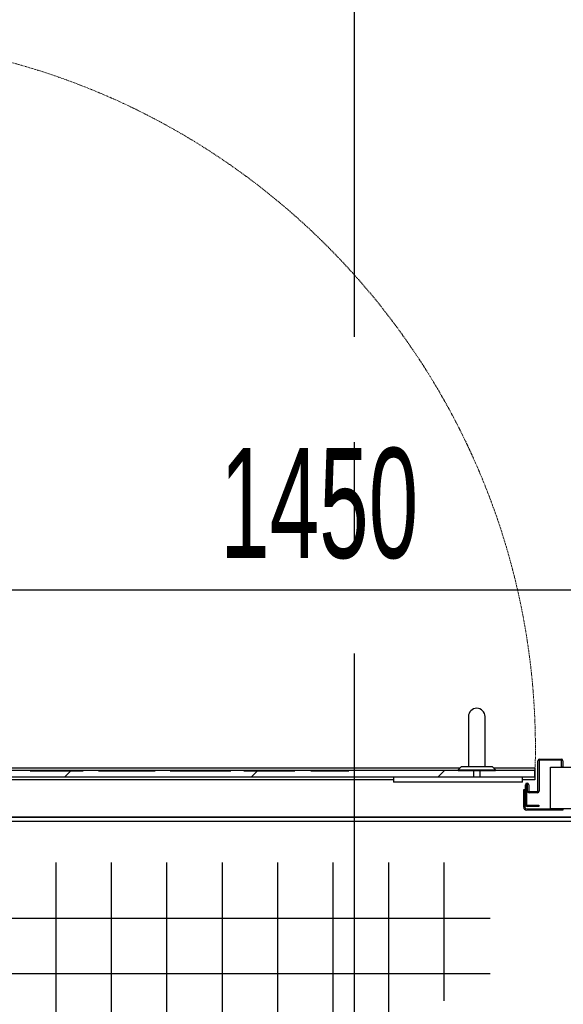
# Model space of a CAD drawing. Header units: millimetres. Extents: x 250 to 59450, y 0 to 41800.
# Tile 72 of 146: x 43870 to 44524, y 16261 to 17446. Entities that reach past the tile are written whole.
import ezdxf

# ---------------------------------------------------------------- set-up
doc = ezdxf.new("R2010")
doc.units = ezdxf.units.MM
doc.header["$LTSCALE"] = 50
for name, pattern in [('CENTER', [10.16, 6.35, -1.27, 1.27, -1.27]), ('CENTERX2', [20.32, 12.7, -2.54, 2.54, -2.54]), ('HIDDEN', [1.905, 1.27, -0.635])]:
    doc.linetypes.add(name, pattern=pattern)
for name, color, linetype in [('KONTUR', 7, 'Continuous'), ('MASS', 29, 'Continuous'), ('SCHNITT', 5, 'CENTER')]:
    doc.layers.add(name, color=color, linetype=linetype)
doc.styles.add('SLDTEXTSTYLE0', font='TXT', dxfattribs={"width": 0.605})
doc.dimstyles.new('SLDDIMSTYLE2', dxfattribs={"dimtxt": 128.415934, "dimasz": 100, "dimexe": 0, "dimexo": 0.0625, "dimgap": 32.103984, "dimtad": 1, "dimdec": 1, "dimrnd": 1e-09, "dimzin": 12, "dimdsep": 46, "dimtxsty": 'SLDTEXTSTYLE0', "dimsah": 1, "dimcen": 0.09, "dimadec": 0, "dimazin": 3, "dimtfac": 1, "dimtdec": 1, "dimtofl": 0, "dimtmove": 0, "dimatfit": 3, "dimfxl": 1, "dimfrac": 2, "dimtolj": 1, "dimtzin": 12, "dimarcsym": 0})

# ---------------------------------------------------------------- blocks, each defined once
blk = doc.blocks.new('Gitterrost')
at = {"layer": 'KONTUR', "color": 8, "true_color": 0x808080}
for p, q in [((15817, -2483), (15817, -29510)), ((19150, -2483), (19150, -24930)), ((22483, -2483), (22483, -21376)), ((25817, -2483), (25817, -18520)), ((29150, -2483), (29150, -16196)), ((32483, -2483), (32483, -14306)), ((35817, -2483), (35817, -12787)), ((39150, -2483), (39150, -10787)), ((2483, -5817), (41924, -5817)), ((2483, -9150), (41924, -9150))]:
    blk.add_line(p, q, dxfattribs=at)
blk = doc.blocks.new('Block1')
at = {"color": 7, "linetype": 'Continuous'}
blk.add_blockref('Gitterrost', (0, 198500), dxfattribs=at)
blk = doc.blocks.new('Glastür 875 DIN rechts')
at = {"color": 7, "linetype": 'HIDDEN', "lineweight": 18}
blk.add_arc((0, 0), 42801, 357.99162, 87.99162, dxfattribs=at)
blk = doc.blocks.new('_D_38')
at = {"layer": 'MASS'}
blk.add_line((43582.4, 16759.9), (45032.4, 16759.9), dxfattribs=at)
for points in [[(43582.4, 16759.9), (43682.4, 16734.9), (43682.4, 16784.9)], [(45032.4, 16759.9), (44932.4, 16784.9), (44932.4, 16734.9)]]:
    blk.add_solid(points, dxfattribs=at)
at = {"layer": 'MASS', "insert": (44111.4, 16930.5), "char_height": 132.29, "attachment_point": 1, "style": 'SLDTEXTSTYLE0'}
blk.add_mtext('1450', dxfattribs=at)

msp = doc.modelspace()

# ---------------------------------------------------------------- hatches: boundary and pattern name
at = {"layer": 'SCHNITT', "linetype": 'Continuous', "lineweight": 18}
h = msp.add_hatch(dxfattribs=at)
h.set_pattern_fill('ANSI31', color=256, scale=50, style=0)
edge = h.paths.add_edge_path(flags=0)
edge.add_line((44492.86, 16517.38), (44482.86, 16517.38))
edge.add_arc((44482.86, 16517.88), 0.5, 180, 270, ccw=False)
edge.add_line((44482.36, 16517.88), (44482.36, 16525.38))
edge.add_arc((44480.36, 16525.38), 2, 0, 180)
edge.add_line((44478.36, 16525.38), (44478.36, 16501.38))
edge.add_arc((44480.36, 16501.38), 2, 180, 270)
edge.add_line((44480.36, 16499.38), (44494.36, 16499.38))
edge.add_line((44494.36, 16499.38), (44494.36, 16500.88))
edge.add_line((44494.36, 16500.88), (44480.36, 16500.88))
edge.add_arc((44480.36, 16501.38), 0.5, 180, 270, ccw=False)
edge.add_line((44479.86, 16501.38), (44479.86, 16525.38))
edge.add_arc((44480.36, 16525.38), 0.5, 0, 180, ccw=False)
edge.add_line((44480.86, 16525.38), (44480.86, 16517.88))
edge.add_arc((44482.86, 16517.88), 2, 180, 270)
edge.add_line((44482.86, 16515.88), (44492.86, 16515.88))
edge.add_arc((44492.86, 16517.88), 2, 270, 360)
edge.add_line((44494.86, 16517.88), (44494.86, 16554.38))
edge.add_arc((44495.36, 16554.38), 0.5, 90, 180, ccw=False)
edge.add_line((44495.36, 16554.88), (44521.36, 16554.88))
edge.add_arc((44521.36, 16554.38), 0.5, 0, 90, ccw=False)
edge.add_line((44521.86, 16554.38), (44521.86, 16546.38))
edge.add_line((44521.86, 16546.38), (44523.36, 16546.38))
edge.add_line((44523.36, 16546.38), (44523.36, 16554.38))
edge.add_arc((44521.36, 16554.38), 2, 0, 90)
edge.add_line((44521.36, 16556.38), (44495.36, 16556.38))
edge.add_arc((44495.36, 16554.38), 2, 90, 180)
edge.add_line((44493.36, 16554.38), (44493.36, 16517.88))
edge.add_arc((44492.86, 16517.88), 0.5, 270, 360, ccw=False)
h = msp.add_hatch(dxfattribs=at)
h.set_pattern_fill('ANSI31', color=256, scale=50, angle=3e-322, style=0)
h.paths.add_polyline_path([(44508.36, 16496.38), (44582.36, 16496.38), (44582.36, 16546.38), (44508.36, 16546.38)], flags=0)
h = msp.add_hatch(dxfattribs=at)
h.set_pattern_fill('ANSI31', color=256, scale=50, style=0)
h.paths.add_polyline_path([(44234.5, 16542.28), (44225.22, 16542.28), (44225.22, 16542.38), (44191.86, 16542.38), (44191.86, 16542.28), (44181.61, 16542.28), (44181.61, 16542.38), (44150.96, 16542.38), (44150.96, 16542.28), (44146.23, 16542.28), (44146.23, 16542.38), (44115.15, 16542.38), (44115.15, 16542.28), (44104.44, 16542.28), (44104.44, 16542.38), (44071.4, 16542.38), (44071.4, 16542.28), (44060.7, 16542.28), (44060.7, 16542.38), (44019.49, 16542.38), (44019.49, 16542.28), (44011.51, 16542.28), (44011.51, 16542.38), (43986.8, 16542.38), (43986.8, 16542.28), (43978.52, 16542.28), (43978.52, 16542.38), (43940.2, 16542.38), (43940.2, 16542.28), (43927.77, 16542.28), (43927.77, 16542.38), (43889, 16542.38), (43889, 16542.28), (43882.96, 16542.28), (43882.96, 16542.38), (43655.86, 16542.38), (43655.86, 16534.38), (44489.86, 16534.38), (44489.86, 16542.38), (44261.89, 16542.38), (44261.89, 16542.28), (44253.75, 16542.28), (44253.75, 16542.38), (44234.5, 16542.38)], flags=0)
h = msp.add_hatch(dxfattribs=at)
h.set_pattern_fill('ANSI31', color=256, scale=50, style=0)
edge = h.paths.add_edge_path(flags=0)
edge.add_line((44477.86, 16519.88), (44476.36, 16519.88))
edge.add_line((44476.36, 16519.88), (44476.36, 16498.43))
edge.add_arc((44479.91, 16498.43), 3.55, 180, 270)
edge.add_line((44479.91, 16494.88), (44523.36, 16494.88))
edge.add_line((44523.36, 16494.88), (44523.36, 16496.38))
edge.add_line((44523.36, 16496.38), (44479.91, 16496.38))
edge.add_arc((44479.91, 16498.43), 2.05, 180, 270, ccw=False)
edge.add_line((44477.86, 16498.43), (44477.86, 16519.88))

# ---------------------------------------------------------------- linework, layer by layer
at = {"color": 7, "linetype": 'CENTERX2'}
msp.add_line((44272.36, 24811.38), (44272.36, 6286.38), dxfattribs=at)
at = {"color": 216, "linetype": 'Continuous', "lineweight": 25, "true_color": 0x80007d}
for p, q in [((44409.86, 16607.38), (44409.86, 16577.38)), ((44429.86, 16577.38), (44429.86, 16607.38)), ((44409.86, 16577.38), (44409.86, 16547.38)), ((44429.86, 16547.38), (44429.86, 16577.38)), ((44401.36, 16547.38), (44397.36, 16543.38)), ((44401.36, 16547.38), (44438.36, 16547.38)), ((44442.36, 16543.38), (44438.36, 16547.38)), ((44493.36, 16517.88), (44493.36, 16554.38)), ((44494.86, 16554.38), (44494.86, 16517.88)), ((44495.36, 16556.38), (44521.36, 16556.38)), ((44521.36, 16554.88), (44495.36, 16554.88)), ((44521.86, 16546.38), (44521.86, 16554.38)), ((44523.36, 16546.38), (44521.86, 16546.38)), ((44523.36, 16554.38), (44523.36, 16546.38)), ((43882.96, 16542.38), (43655.86, 16542.38)), ((44489.86, 16534.38), (43655.86, 16534.38)), ((44399.36, 16545.38), (43713.36, 16545.38)), ((44397.36, 16542.38), (43713.36, 16542.38)), ((44319.86, 16534.38), (43713.36, 16534.38)), ((43882.96, 16542.28), (43882.96, 16542.38)), ((43882.96, 16542.28), (43889, 16542.28)), ((43883.55, 16542.28), (43883.55, 16542.38)), ((43883.55, 16542.38), (43885.54, 16542.38)), ((43883.55, 16542.28), (43885.54, 16542.28)), ((43885.54, 16542.38), (43932.16, 16542.38)), ((43885.54, 16542.28), (43885.54, 16542.38)), ((43885.54, 16542.28), (43932.16, 16542.28)), ((43927.77, 16542.38), (43888.41, 16542.38)), ((43888.41, 16542.28), (43888.41, 16542.38)), ((43927.77, 16542.28), (43888.41, 16542.28)), ((43889, 16542.38), (43889, 16542.28)), ((43927.77, 16542.38), (43889, 16542.38)), ((43924.87, 16542.38), (43922.44, 16542.38)), ((43922.44, 16542.28), (43922.44, 16542.38)), ((43922.44, 16542.28), (43922.44, 16542.38)), ((43922.44, 16542.38), (43946.74, 16542.38)), ((43924.87, 16542.28), (43922.44, 16542.28)), ((43922.44, 16542.28), (43946.74, 16542.28)), ((43924.87, 16542.28), (43924.87, 16542.38)), ((43927.77, 16542.28), (43927.77, 16542.38)), ((43927.77, 16542.28), (43940.2, 16542.28)), ((43930.79, 16542.28), (43930.79, 16542.38)), ((43932.16, 16542.28), (43932.16, 16542.38)), ((43937.02, 16542.28), (43937.02, 16542.38)), ((43938.13, 16542.28), (43938.13, 16542.38)), ((43940.2, 16542.38), (43940.2, 16542.28)), ((43978.52, 16542.38), (43940.2, 16542.38)), ((43944.36, 16542.28), (43944.36, 16542.38)), ((43946.74, 16542.38), (43944.36, 16542.38)), ((43946.74, 16542.28), (43944.36, 16542.28)), ((43946.74, 16542.28), (43946.74, 16542.38)), ((43946.74, 16542.28), (43946.74, 16542.38)), ((43965.08, 16542.28), (43965.08, 16542.38)), ((43976.74, 16542.28), (43976.74, 16542.38)), ((43978.52, 16542.28), (43978.52, 16542.38)), ((43986.8, 16542.28), (43978.52, 16542.28)), ((43983.79, 16542.28), (43983.79, 16542.38)), ((44011.51, 16542.38), (43986.8, 16542.38)), ((43986.8, 16542.38), (43986.8, 16542.28)), ((43999.26, 16542.28), (43999.26, 16542.38)), ((43999.36, 16542.28), (43999.36, 16542.38)), ((44011.51, 16542.28), (44011.51, 16542.38)), ((44019.49, 16542.28), (44011.51, 16542.28)), ((44014.16, 16542.28), (44014.16, 16542.38)), ((44014.42, 16542.28), (44014.42, 16542.38)), ((44019.49, 16542.38), (44019.49, 16542.28)), ((44060.7, 16542.38), (44019.49, 16542.38)), ((44021.47, 16542.28), (44021.47, 16542.38)), ((44021.86, 16542.28), (44021.86, 16542.38)), ((44033.13, 16542.28), (44033.13, 16542.38)), ((44053.87, 16542.38), (44051.47, 16542.38)), ((44051.47, 16542.28), (44051.47, 16542.38)), ((44051.47, 16542.28), (44051.47, 16542.38)), ((44051.47, 16542.38), (44080.63, 16542.38)), ((44053.87, 16542.28), (44051.47, 16542.28)), ((44051.47, 16542.28), (44080.63, 16542.28)), ((44053.87, 16542.28), (44053.87, 16542.38)), ((44058.48, 16542.28), (44058.48, 16542.38)), ((44060.54, 16542.28), (44060.54, 16542.38)), ((44060.7, 16542.28), (44060.7, 16542.38)), ((44060.7, 16542.28), (44071.4, 16542.28)), ((44070.91, 16542.28), (44070.91, 16542.38)), ((44104.94, 16542.38), (44070.91, 16542.38)), ((44070.91, 16542.28), (44070.91, 16542.38)), ((44070.91, 16542.38), (44104.94, 16542.38)), ((44104.94, 16542.28), (44070.91, 16542.28)), ((44070.91, 16542.28), (44104.94, 16542.28)), ((44104.44, 16542.38), (44071.4, 16542.38)), ((44071.4, 16542.38), (44071.4, 16542.28)), ((44072.16, 16542.28), (44072.16, 16542.38)), ((44078.23, 16542.28), (44078.23, 16542.38)), ((44080.63, 16542.38), (44078.23, 16542.38)), ((44080.63, 16542.28), (44078.23, 16542.28)), ((44080.63, 16542.28), (44080.63, 16542.38)), ((44080.63, 16542.28), (44080.63, 16542.38)), ((44097.66, 16542.38), (44095.22, 16542.38)), ((44095.22, 16542.28), (44095.22, 16542.38)), ((44095.22, 16542.28), (44095.22, 16542.38)), ((44095.22, 16542.38), (44124.38, 16542.38)), ((44097.66, 16542.28), (44095.22, 16542.28)), ((44095.22, 16542.28), (44124.38, 16542.28)), ((44097.66, 16542.28), (44097.66, 16542.38)), ((44102.19, 16542.28), (44102.19, 16542.38)), ((44104.29, 16542.28), (44104.29, 16542.38)), ((44104.44, 16542.28), (44104.44, 16542.38)), ((44104.44, 16542.28), (44115.15, 16542.28)), ((44104.94, 16542.28), (44104.94, 16542.38)), ((44104.94, 16542.28), (44104.94, 16542.38)), ((44146.23, 16542.38), (44115.15, 16542.38)), ((44115.15, 16542.38), (44115.15, 16542.28)), ((44115.86, 16542.28), (44115.86, 16542.38)), ((44121.98, 16542.28), (44121.98, 16542.38)), ((44124.38, 16542.38), (44121.98, 16542.38)), ((44124.38, 16542.28), (44121.98, 16542.28)), ((44124.38, 16542.28), (44124.38, 16542.38)), ((44124.38, 16542.28), (44124.38, 16542.38)), ((44141.74, 16542.38), (44139.8, 16542.38)), ((44139.8, 16542.28), (44139.8, 16542.38)), ((44139.8, 16542.38), (44146.1, 16542.38)), ((44141.74, 16542.28), (44139.8, 16542.28)), ((44139.8, 16542.28), (44146.1, 16542.28)), ((44141.74, 16542.28), (44141.74, 16542.38)), ((44146.23, 16542.38), (44145.63, 16542.38)), ((44145.63, 16542.28), (44145.63, 16542.38)), ((44145.63, 16542.38), (44147.58, 16542.38)), ((44146.23, 16542.28), (44145.63, 16542.28)), ((44145.63, 16542.28), (44147.58, 16542.28)), ((44146.1, 16542.28), (44146.1, 16542.38)), ((44146.1, 16542.38), (44201.05, 16542.38)), ((44146.1, 16542.28), (44201.05, 16542.28)), ((44146.23, 16542.28), (44146.23, 16542.38)), ((44146.23, 16542.28), (44150.96, 16542.28)), ((44147.58, 16542.28), (44147.58, 16542.38)), ((44148.63, 16542.28), (44148.63, 16542.38)), ((44150.96, 16542.38), (44150.96, 16542.28)), ((44181.61, 16542.38), (44150.96, 16542.38)), ((44154.38, 16542.38), (44152.44, 16542.38)), ((44152.44, 16542.28), (44152.44, 16542.38)), ((44152.44, 16542.28), (44152.44, 16542.38)), ((44152.44, 16542.38), (44154.38, 16542.38)), ((44154.38, 16542.28), (44152.44, 16542.28)), ((44152.44, 16542.28), (44154.38, 16542.28)), ((44154.38, 16542.28), (44154.38, 16542.38)), ((44154.38, 16542.28), (44154.38, 16542.38)), ((44155.8, 16542.28), (44155.8, 16542.38)), ((44157.3, 16542.28), (44157.3, 16542.38)), ((44175.54, 16542.38), (44163.09, 16542.38)), ((44175.54, 16542.28), (44163.09, 16542.28)), ((44181.61, 16542.38), (44165.08, 16542.38)), ((44165.08, 16542.38), (44181.61, 16542.38)), ((44181.61, 16542.28), (44165.08, 16542.28)), ((44165.08, 16542.28), (44181.61, 16542.28)), ((44175.54, 16542.28), (44175.54, 16542.38)), ((44181.61, 16542.28), (44181.61, 16542.38)), ((44181.61, 16542.28), (44181.61, 16542.38)), ((44181.61, 16542.28), (44181.61, 16542.38)), ((44181.61, 16542.28), (44191.86, 16542.28)), ((44225.22, 16542.38), (44191.86, 16542.38)), ((44191.86, 16542.38), (44191.86, 16542.28)), ((44194.08, 16542.28), (44194.08, 16542.38)), ((44198.65, 16542.28), (44198.65, 16542.38)), ((44201.05, 16542.38), (44198.65, 16542.38)), ((44201.05, 16542.28), (44198.65, 16542.28)), ((44201.05, 16542.28), (44201.05, 16542.38)), ((44201.05, 16542.28), (44201.05, 16542.38)), ((44220.36, 16542.28), (44220.36, 16542.38)), ((44225.22, 16542.28), (44225.22, 16542.38)), ((44225.22, 16542.28), (44225.22, 16542.38)), ((44225.22, 16542.38), (44227.16, 16542.38)), ((44225.22, 16542.28), (44234.5, 16542.28)), ((44225.22, 16542.28), (44227.16, 16542.28)), ((44227.16, 16542.28), (44227.16, 16542.38)), ((44230.08, 16542.28), (44230.08, 16542.38)), ((44234.5, 16542.38), (44234.5, 16542.28)), ((44253.75, 16542.38), (44234.5, 16542.38)), ((44235.42, 16542.28), (44235.42, 16542.38)), ((44241.82, 16542.28), (44241.82, 16542.38)), ((44243.34, 16542.28), (44243.34, 16542.38)), ((44247.4, 16542.28), (44247.4, 16542.38)), ((44253.75, 16542.28), (44253.75, 16542.38)), ((44253.75, 16542.28), (44261.89, 16542.28)), ((44254.32, 16542.28), (44254.32, 16542.38)), ((44256.33, 16542.28), (44256.33, 16542.38)), ((44260.06, 16542.28), (44260.06, 16542.38)), ((44489.86, 16542.38), (44261.89, 16542.38)), ((44261.89, 16542.38), (44261.89, 16542.28)), ((44265.08, 16542.38), (44263.13, 16542.38)), ((44263.13, 16542.28), (44263.13, 16542.38)), ((44263.13, 16542.28), (44263.13, 16542.38)), ((44263.13, 16542.38), (44265.08, 16542.38)), ((44265.08, 16542.28), (44263.13, 16542.28)), ((44263.13, 16542.28), (44265.08, 16542.28)), ((44265.08, 16542.28), (44265.08, 16542.38)), ((44265.08, 16542.28), (44265.08, 16542.38)), ((44266.05, 16542.28), (44266.05, 16542.38)), ((44319.86, 16534.38), (44319.86, 16528.38)), ((44474.86, 16534.38), (44319.86, 16534.38)), ((44397.36, 16543.38), (44397.36, 16542.38)), ((44397.36, 16543.38), (44442.36, 16543.38)), ((44397.36, 16542.38), (44442.36, 16542.38)), ((44415.86, 16542.38), (44415.86, 16534.38)), ((44423.86, 16534.38), (44423.86, 16542.38)), ((44489.86, 16545.38), (44440.36, 16545.38)), ((44442.36, 16542.38), (44442.36, 16543.38)), ((44489.86, 16542.38), (44442.36, 16542.38)), ((44489.86, 16534.38), (44474.86, 16534.38)), ((44474.86, 16528.38), (44474.86, 16534.38)), ((44489.86, 16545.38), (44489.86, 16542.38)), ((44489.86, 16542.38), (44489.86, 16534.38)), ((44489.86, 16534.38), (44489.86, 16542.38)), ((44489.86, 16542.38), (44489.86, 16534.38)), ((44489.86, 16534.38), (44489.86, 16531.38)), ((44319.86, 16531.38), (43713.36, 16531.38)), ((44474.86, 16528.38), (44319.86, 16528.38)), ((44489.86, 16531.38), (44474.86, 16531.38)), ((44478.36, 16501.38), (44478.36, 16525.38)), ((44479.86, 16525.38), (44479.86, 16501.38)), ((44480.86, 16517.88), (44480.86, 16525.38)), ((44482.36, 16525.38), (44482.36, 16517.88)), ((44476.36, 16498.43), (44476.36, 16519.88)), ((44476.36, 16519.88), (44477.86, 16519.88)), ((44477.86, 16519.88), (44477.86, 16498.43)), ((44482.86, 16517.38), (44492.86, 16517.38)), ((44492.86, 16515.88), (44482.86, 16515.88)), ((44480.36, 16500.88), (44494.36, 16500.88)), ((44494.36, 16499.38), (44480.36, 16499.38)), ((44494.36, 16500.88), (44494.36, 16499.38)), ((44479.91, 16496.38), (44523.36, 16496.38)), ((44523.36, 16494.88), (44479.91, 16494.88)), ((44523.36, 16496.38), (44523.36, 16494.88))]:
    msp.add_line(p, q, dxfattribs=at)
at = {"color": 7, "linetype": 'Continuous', "lineweight": 25}
for p, q in [((44508.36, 16496.38), (44508.36, 16546.38)), ((44508.36, 16546.38), (44582.36, 16546.38)), ((44582.36, 16496.38), (44508.36, 16496.38))]:
    msp.add_line(p, q, dxfattribs=at)
at = {"color": 250, "linetype": 'Continuous', "lineweight": 25, "true_color": 0x404040}
for p, q in [((43592.36, 16486.38), (50572.36, 16486.38)), ((50572.36, 16486.38), (43592.36, 16486.38))]:
    msp.add_line(p, q, dxfattribs=at)
at = {"color": 136, "linetype": 'Continuous', "lineweight": 25, "true_color": 0x008080}
msp.add_line((50567.36, 16481.38), (43597.36, 16481.38), dxfattribs=at)
at = {"color": 216, "linetype": 'Continuous', "lineweight": 25, "true_color": 0x80007d}
for centre, radius, start, end in [((44419.86, 16607.38), 10, 90, 180), ((44419.86, 16607.38), 10, 0, 90), ((44495.36, 16554.38), 2, 90, 180), ((44495.36, 16554.38), 0.5, 90, 180), ((44521.36, 16554.38), 2, 0, 90), ((44521.36, 16554.38), 0.5, 0, 90), ((44480.36, 16525.38), 2, 0, 180), ((44480.36, 16525.38), 0.5, 0, 180), ((44482.86, 16517.88), 2, 180, 270), ((44482.86, 16517.88), 0.5, 180, 270), ((44492.86, 16517.88), 0.5, 270, 0), ((44492.86, 16517.88), 2, 270, 0), ((44479.91, 16498.43), 3.56, 180, 270), ((44479.91, 16498.43), 2.06, 180, 270), ((44480.36, 16501.38), 2, 180, 270), ((44480.36, 16501.38), 0.5, 180, 270)]:
    msp.add_arc(centre, radius, start, end, dxfattribs=at)
for points, knots in [([(43882.96, 16542.38), (43883.16, 16542.38), (43883.53, 16542.38), (43883.55, 16542.38), (43883.55, 16542.38)], [0, 0, 0, 0, 0.55961066, 1, 1, 1, 1]), ([(43882.96, 16542.28), (43883.16, 16542.28), (43883.53, 16542.28), (43883.55, 16542.28), (43883.55, 16542.28)], [0, 0, 0, 0, 0.5596107, 1, 1, 1, 1]), ([(43888.41, 16542.38), (43888.42, 16542.38), (43888.43, 16542.38), (43888.83, 16542.38), (43889, 16542.38)], [0, 0, 0, 0, 0.5602148, 1, 1, 1, 1]), ([(43888.41, 16542.28), (43888.42, 16542.28), (43888.43, 16542.28), (43888.83, 16542.28), (43889, 16542.28)], [0, 0, 0, 0, 0.56021477, 1, 1, 1, 1]), ([(43930.79, 16542.38), (43930.35, 16542.38), (43929.47, 16542.38), (43927.4, 16542.38), (43925.83, 16542.38), (43924.87, 16542.38)], [0, 0, 0, 0, 0.2798083, 0.5604697, 1, 1, 1, 1]), ([(43930.79, 16542.28), (43930.35, 16542.28), (43929.47, 16542.28), (43927.4, 16542.28), (43925.83, 16542.28), (43924.87, 16542.28)], [0, 0, 0, 0, 0.2798083, 0.5604697, 1, 1, 1, 1]), ([(43932.16, 16542.38), (43932.12, 16542.38), (43932.05, 16542.38), (43931.67, 16542.38), (43931.09, 16542.38), (43930.79, 16542.38)], [0, 0, 0, 0, 0.5605708, 0.7808087, 1, 1, 1, 1]), ([(43932.16, 16542.28), (43932.12, 16542.28), (43932.05, 16542.28), (43931.67, 16542.28), (43931.09, 16542.28), (43930.79, 16542.28)], [0, 0, 0, 0, 0.5605708, 0.7808087, 1, 1, 1, 1]), ([(43937.02, 16542.38), (43937.59, 16542.38), (43938.61, 16542.38), (43939.71, 16542.38), (43940.2, 16542.38)], [0, 0, 0, 0, 0.5599347, 1, 1, 1, 1]), ([(43938.13, 16542.38), (43937.86, 16542.38), (43937.32, 16542.38), (43937.08, 16542.38), (43937.04, 16542.38), (43937.02, 16542.38)], [0, 0, 0, 0, 0.2790254, 0.5593209, 1, 1, 1, 1]), ([(43937.02, 16542.28), (43937.59, 16542.28), (43938.61, 16542.28), (43939.71, 16542.28), (43940.2, 16542.28)], [0, 0, 0, 0, 0.5599347, 1, 1, 1, 1]), ([(43938.13, 16542.28), (43937.86, 16542.28), (43937.32, 16542.28), (43937.08, 16542.28), (43937.04, 16542.28), (43937.02, 16542.28)], [0, 0, 0, 0, 0.2790254, 0.5593209, 1, 1, 1, 1]), ([(43944.36, 16542.38), (43943.69, 16542.38), (43942.36, 16542.38), (43940.56, 16542.38), (43939.09, 16542.38), (43938.45, 16542.38), (43938.13, 16542.38)], [0, 0, 0, 0, 0.2802318, 0.560058, 0.7799859, 1, 1, 1, 1]), ([(43944.36, 16542.28), (43943.69, 16542.28), (43942.36, 16542.28), (43940.56, 16542.28), (43939.09, 16542.28), (43938.45, 16542.28), (43938.13, 16542.28)], [0, 0, 0, 0, 0.2802318, 0.560058, 0.7799859, 1, 1, 1, 1]), ([(43978.52, 16542.38), (43976.99, 16542.38), (43973.93, 16542.38), (43970.22, 16542.38), (43967.62, 16542.38), (43966.08, 16542.38), (43965.21, 16542.38), (43965.12, 16542.38), (43965.08, 16542.38)], [0, 0, 0, 0, 0.1866544, 0.3732544, 0.5598684, 0.7065548, 0.8532884, 1, 1, 1, 1]), ([(43965.08, 16542.38), (43965.15, 16542.38), (43965.29, 16542.38), (43966.7, 16542.38), (43969.08, 16542.38), (43972.52, 16542.38), (43976.77, 16542.38), (43981.68, 16542.38), (43987.18, 16542.38), (43993.13, 16542.38), (43997.21, 16542.38), (43999.26, 16542.38)], [0, 0, 0, 0, 0.1120364, 0.2240685, 0.3360487, 0.448033, 0.5600448, 0.6700401, 0.7800107, 0.8899957, 1, 1, 1, 1]), ([(43978.52, 16542.28), (43976.99, 16542.28), (43973.93, 16542.28), (43970.22, 16542.28), (43967.62, 16542.28), (43966.08, 16542.28), (43965.21, 16542.28), (43965.12, 16542.28), (43965.08, 16542.28)], [0, 0, 0, 0, 0.1866544, 0.3732544, 0.5598684, 0.7065548, 0.8532884, 1, 1, 1, 1]), ([(43965.08, 16542.28), (43965.15, 16542.28), (43965.29, 16542.28), (43966.7, 16542.28), (43969.08, 16542.28), (43972.52, 16542.28), (43976.77, 16542.28), (43981.68, 16542.28), (43987.18, 16542.28), (43993.13, 16542.28), (43997.21, 16542.28), (43999.26, 16542.28)], [0, 0, 0, 0, 0.1120364, 0.2240685, 0.3360487, 0.448033, 0.5600448, 0.6700401, 0.7800107, 0.8899957, 1, 1, 1, 1]), ([(43976.74, 16542.38), (43976.77, 16542.38), (43976.82, 16542.38), (43977.38, 16542.38), (43978.32, 16542.38), (43979.69, 16542.38), (43981.37, 16542.38), (43982.98, 16542.38), (43983.79, 16542.38)], [0, 0, 0, 0, 0.186692, 0.3734003, 0.560047, 0.7067041, 0.8534264, 1, 1, 1, 1]), ([(43999.36, 16542.38), (43998.13, 16542.38), (43995.67, 16542.38), (43992.08, 16542.38), (43988.72, 16542.38), (43985.75, 16542.38), (43983.16, 16542.38), (43980.68, 16542.38), (43978.78, 16542.38), (43977.5, 16542.38), (43976.85, 16542.38), (43976.78, 16542.38), (43976.74, 16542.38)], [0, 0, 0, 0, 0.0833323, 0.166663, 0.2499518, 0.3332655, 0.4166177, 0.4999494, 0.624876, 0.7498786, 0.874926, 1, 1, 1, 1]), ([(43976.74, 16542.28), (43976.77, 16542.28), (43976.82, 16542.28), (43977.38, 16542.28), (43978.32, 16542.28), (43979.69, 16542.28), (43981.37, 16542.28), (43982.98, 16542.28), (43983.79, 16542.28)], [0, 0, 0, 0, 0.186692, 0.3734003, 0.560047, 0.7067041, 0.8534264, 1, 1, 1, 1]), ([(43999.36, 16542.28), (43998.13, 16542.28), (43995.67, 16542.28), (43992.08, 16542.28), (43988.72, 16542.28), (43985.75, 16542.28), (43983.16, 16542.28), (43980.68, 16542.28), (43978.78, 16542.28), (43977.5, 16542.28), (43976.85, 16542.28), (43976.78, 16542.28), (43976.74, 16542.28)], [0, 0, 0, 0, 0.0833323, 0.166663, 0.2499518, 0.3332655, 0.4166177, 0.4999494, 0.624876, 0.7498786, 0.874926, 1, 1, 1, 1]), ([(43983.79, 16542.38), (43984.3, 16542.38), (43985.22, 16542.38), (43986.31, 16542.38), (43986.8, 16542.38)], [0, 0, 0, 0, 0.5599003, 1, 1, 1, 1]), ([(43983.79, 16542.28), (43984.3, 16542.28), (43985.22, 16542.28), (43986.31, 16542.28), (43986.8, 16542.28)], [0, 0, 0, 0, 0.5599003, 1, 1, 1, 1]), ([(43999.26, 16542.38), (44000.99, 16542.38), (44004.44, 16542.38), (44009.53, 16542.38), (44014.37, 16542.38), (44018.81, 16542.38), (44022.78, 16542.38), (44026.42, 16542.38), (44029.48, 16542.38), (44031.68, 16542.38), (44032.94, 16542.38), (44033.07, 16542.38), (44033.13, 16542.38)], [0, 0, 0, 0, 0.0933313, 0.186695, 0.280037, 0.3733606, 0.4666859, 0.5600373, 0.6699922, 0.7799785, 0.8899803, 1, 1, 1, 1]), ([(43999.26, 16542.28), (44000.99, 16542.28), (44004.44, 16542.28), (44009.53, 16542.28), (44014.37, 16542.28), (44018.81, 16542.28), (44022.78, 16542.28), (44026.42, 16542.28), (44029.48, 16542.28), (44031.68, 16542.28), (44032.94, 16542.28), (44033.07, 16542.28), (44033.13, 16542.28)], [0, 0, 0, 0, 0.0933313, 0.186695, 0.280037, 0.3733606, 0.4666859, 0.5600373, 0.6699922, 0.7799785, 0.8899803, 1, 1, 1, 1]), ([(44014.16, 16542.38), (44013.47, 16542.38), (44012.08, 16542.38), (44009.55, 16542.38), (44006.55, 16542.38), (44003.11, 16542.38), (44000.61, 16542.38), (43999.36, 16542.38)], [0, 0, 0, 0, 0.1866996, 0.3734345, 0.5601226, 0.780039, 1, 1, 1, 1]), ([(44014.16, 16542.28), (44013.47, 16542.28), (44012.08, 16542.28), (44009.55, 16542.28), (44006.55, 16542.28), (44003.11, 16542.28), (44000.61, 16542.28), (43999.36, 16542.28)], [0, 0, 0, 0, 0.1866996, 0.3734345, 0.5601226, 0.780039, 1, 1, 1, 1]), ([(44011.51, 16542.38), (44012.09, 16542.38), (44013.13, 16542.38), (44014.02, 16542.38), (44014.42, 16542.38)], [0, 0, 0, 0, 0.5598924, 1, 1, 1, 1]), ([(44011.51, 16542.28), (44012.09, 16542.28), (44013.13, 16542.28), (44014.02, 16542.28), (44014.42, 16542.28)], [0, 0, 0, 0, 0.5598924, 1, 1, 1, 1]), ([(44021.47, 16542.38), (44021.43, 16542.38), (44021.37, 16542.38), (44020.76, 16542.38), (44019.76, 16542.38), (44018.29, 16542.38), (44016.56, 16542.38), (44014.96, 16542.38), (44014.16, 16542.38)], [0, 0, 0, 0, 0.1866959, 0.3733657, 0.5600237, 0.7066847, 0.8533901, 1, 1, 1, 1]), ([(44021.47, 16542.28), (44021.43, 16542.28), (44021.37, 16542.28), (44020.76, 16542.28), (44019.76, 16542.28), (44018.29, 16542.28), (44016.56, 16542.28), (44014.96, 16542.28), (44014.16, 16542.28)], [0, 0, 0, 0, 0.1866959, 0.3733657, 0.5600237, 0.7066847, 0.8533901, 1, 1, 1, 1]), ([(44014.42, 16542.38), (44015.39, 16542.38), (44017.35, 16542.38), (44019.24, 16542.38), (44020.57, 16542.38), (44021.34, 16542.38), (44021.43, 16542.38), (44021.47, 16542.38)], [0, 0, 0, 0, 0.1865372, 0.373179, 0.5598885, 0.7799399, 1, 1, 1, 1]), ([(44014.42, 16542.28), (44015.39, 16542.28), (44017.35, 16542.28), (44019.24, 16542.28), (44020.57, 16542.28), (44021.34, 16542.28), (44021.43, 16542.28), (44021.47, 16542.28)], [0, 0, 0, 0, 0.1865372, 0.373179, 0.5598885, 0.7799399, 1, 1, 1, 1]), ([(44021.86, 16542.38), (44021.43, 16542.38), (44020.65, 16542.38), (44019.84, 16542.38), (44019.49, 16542.38)], [0, 0, 0, 0, 0.5601745, 1, 1, 1, 1]), ([(44021.86, 16542.28), (44021.43, 16542.28), (44020.65, 16542.28), (44019.84, 16542.28), (44019.49, 16542.28)], [0, 0, 0, 0, 0.5601745, 1, 1, 1, 1]), ([(44033.13, 16542.38), (44033.07, 16542.38), (44032.94, 16542.38), (44031.81, 16542.38), (44029.97, 16542.38), (44027.63, 16542.38), (44025, 16542.38), (44022.91, 16542.38), (44021.86, 16542.38)], [0, 0, 0, 0, 0.1866696, 0.3733225, 0.5599444, 0.7065994, 0.853311, 1, 1, 1, 1]), ([(44033.13, 16542.28), (44033.07, 16542.28), (44032.94, 16542.28), (44031.81, 16542.28), (44029.97, 16542.28), (44027.63, 16542.28), (44025, 16542.28), (44022.91, 16542.28), (44021.86, 16542.28)], [0, 0, 0, 0, 0.1866696, 0.3733225, 0.5599444, 0.7065994, 0.853311, 1, 1, 1, 1]), ([(44058.48, 16542.38), (44057.66, 16542.38), (44056.2, 16542.38), (44054.58, 16542.38), (44053.87, 16542.38)], [0, 0, 0, 0, 0.559939, 1, 1, 1, 1]), ([(44058.48, 16542.28), (44057.66, 16542.28), (44056.2, 16542.28), (44054.58, 16542.28), (44053.87, 16542.28)], [0, 0, 0, 0, 0.559939, 1, 1, 1, 1]), ([(44060.54, 16542.38), (44060.25, 16542.38), (44059.74, 16542.38), (44058.87, 16542.38), (44058.48, 16542.38)], [0, 0, 0, 0, 0.5588815, 1, 1, 1, 1]), ([(44060.54, 16542.28), (44060.25, 16542.28), (44059.74, 16542.28), (44058.87, 16542.28), (44058.48, 16542.28)], [0, 0, 0, 0, 0.5588815, 1, 1, 1, 1]), ([(44061.19, 16542.38), (44061.17, 16542.38), (44061.14, 16542.38), (44060.94, 16542.38), (44060.67, 16542.38), (44060.54, 16542.38)], [0, 0, 0, 0, 0.5601291, 0.780211, 1, 1, 1, 1]), ([(44061.19, 16542.28), (44061.17, 16542.28), (44061.14, 16542.28), (44060.94, 16542.28), (44060.67, 16542.28), (44060.54, 16542.28)], [0, 0, 0, 0, 0.5601291, 0.780211, 1, 1, 1, 1]), ([(44060.7, 16542.38), (44060.81, 16542.38), (44061.04, 16542.38), (44061.17, 16542.38), (44061.18, 16542.38), (44061.19, 16542.38)], [0, 0, 0, 0, 0.2798105, 0.5599566, 1, 1, 1, 1]), ([(44060.7, 16542.28), (44060.81, 16542.28), (44061.04, 16542.28), (44061.17, 16542.28), (44061.18, 16542.28), (44061.19, 16542.28)], [0, 0, 0, 0, 0.2798105, 0.5599566, 1, 1, 1, 1]), ([(44070.91, 16542.38), (44070.92, 16542.38), (44070.94, 16542.38), (44071.12, 16542.38), (44071.3, 16542.38), (44071.4, 16542.38)], [0, 0, 0, 0, 0.5600613, 0.7800975, 1, 1, 1, 1]), ([(44072.16, 16542.38), (44071.84, 16542.38), (44071.22, 16542.38), (44070.99, 16542.38), (44070.94, 16542.38), (44070.91, 16542.38)], [0, 0, 0, 0, 0.2788873, 0.5592823, 1, 1, 1, 1]), ([(44070.91, 16542.28), (44070.92, 16542.28), (44070.94, 16542.28), (44071.12, 16542.28), (44071.3, 16542.28), (44071.4, 16542.28)], [0, 0, 0, 0, 0.56006129, 0.78009746, 1, 1, 1, 1]), ([(44072.16, 16542.28), (44071.84, 16542.28), (44071.22, 16542.28), (44070.99, 16542.28), (44070.94, 16542.28), (44070.91, 16542.28)], [0, 0, 0, 0, 0.2788873, 0.5592823, 1, 1, 1, 1]), ([(44078.23, 16542.38), (44077.59, 16542.38), (44076.31, 16542.38), (44074.59, 16542.38), (44073.15, 16542.38), (44072.49, 16542.38), (44072.16, 16542.38)], [0, 0, 0, 0, 0.2800387, 0.5600021, 0.7798973, 1, 1, 1, 1]), ([(44078.23, 16542.28), (44077.59, 16542.28), (44076.31, 16542.28), (44074.59, 16542.28), (44073.15, 16542.28), (44072.49, 16542.28), (44072.16, 16542.28)], [0, 0, 0, 0, 0.2800387, 0.5600021, 0.7798973, 1, 1, 1, 1]), ([(44102.19, 16542.38), (44101.39, 16542.38), (44099.96, 16542.38), (44098.36, 16542.38), (44097.66, 16542.38)], [0, 0, 0, 0, 0.5599152, 1, 1, 1, 1]), ([(44102.19, 16542.28), (44101.39, 16542.28), (44099.96, 16542.28), (44098.36, 16542.28), (44097.66, 16542.28)], [0, 0, 0, 0, 0.5599152, 1, 1, 1, 1]), ([(44104.29, 16542.38), (44103.99, 16542.38), (44103.47, 16542.38), (44102.58, 16542.38), (44102.19, 16542.38)], [0, 0, 0, 0, 0.558682, 1, 1, 1, 1]), ([(44104.29, 16542.28), (44103.99, 16542.28), (44103.47, 16542.28), (44102.58, 16542.28), (44102.19, 16542.28)], [0, 0, 0, 0, 0.558682, 1, 1, 1, 1]), ([(44104.94, 16542.38), (44104.92, 16542.38), (44104.89, 16542.38), (44104.69, 16542.38), (44104.42, 16542.38), (44104.29, 16542.38)], [0, 0, 0, 0, 0.5601291, 0.780211, 1, 1, 1, 1]), ([(44104.94, 16542.28), (44104.92, 16542.28), (44104.89, 16542.28), (44104.69, 16542.28), (44104.42, 16542.28), (44104.29, 16542.28)], [0, 0, 0, 0, 0.5601291, 0.780211, 1, 1, 1, 1]), ([(44104.44, 16542.38), (44104.55, 16542.38), (44104.78, 16542.38), (44104.92, 16542.38), (44104.93, 16542.38), (44104.94, 16542.38)], [0, 0, 0, 0, 0.2799413, 0.5599813, 1, 1, 1, 1]), ([(44104.44, 16542.28), (44104.55, 16542.28), (44104.78, 16542.28), (44104.92, 16542.28), (44104.93, 16542.28), (44104.94, 16542.28)], [0, 0, 0, 0, 0.2799413, 0.5599813, 1, 1, 1, 1]), ([(44114.66, 16542.38), (44114.67, 16542.38), (44114.69, 16542.38), (44114.87, 16542.38), (44115.05, 16542.38), (44115.15, 16542.38)], [0, 0, 0, 0, 0.56006129, 0.78009746, 1, 1, 1, 1]), ([(44115.86, 16542.38), (44115.56, 16542.38), (44114.97, 16542.38), (44114.73, 16542.38), (44114.69, 16542.38), (44114.66, 16542.38)], [0, 0, 0, 0, 0.2786685, 0.5591529, 1, 1, 1, 1]), ([(44114.66, 16542.28), (44114.67, 16542.28), (44114.69, 16542.28), (44114.87, 16542.28), (44115.05, 16542.28), (44115.15, 16542.28)], [0, 0, 0, 0, 0.5600613, 0.7800975, 1, 1, 1, 1]), ([(44115.86, 16542.28), (44115.56, 16542.28), (44114.97, 16542.28), (44114.73, 16542.28), (44114.69, 16542.28), (44114.66, 16542.28)], [0, 0, 0, 0, 0.2786685, 0.5591529, 1, 1, 1, 1]), ([(44121.98, 16542.38), (44121.34, 16542.38), (44120.05, 16542.38), (44118.32, 16542.38), (44116.86, 16542.38), (44116.19, 16542.38), (44115.86, 16542.38)], [0, 0, 0, 0, 0.2800384, 0.5600084, 0.7799092, 1, 1, 1, 1]), ([(44121.98, 16542.28), (44121.34, 16542.28), (44120.05, 16542.28), (44118.32, 16542.28), (44116.86, 16542.28), (44116.19, 16542.28), (44115.86, 16542.28)], [0, 0, 0, 0, 0.2800384, 0.5600084, 0.7799092, 1, 1, 1, 1]), ([(44148.63, 16542.38), (44147.85, 16542.38), (44146.31, 16542.38), (44144.02, 16542.38), (44142.61, 16542.38), (44141.74, 16542.38)], [0, 0, 0, 0, 0.2799204, 0.5600489, 1, 1, 1, 1]), ([(44148.63, 16542.28), (44147.85, 16542.28), (44146.31, 16542.28), (44144.02, 16542.28), (44142.61, 16542.28), (44141.74, 16542.28)], [0, 0, 0, 0, 0.2799204, 0.5600489, 1, 1, 1, 1]), ([(44147.58, 16542.38), (44147.76, 16542.38), (44148.12, 16542.38), (44148.82, 16542.38), (44149.62, 16542.38), (44150.51, 16542.38), (44150.96, 16542.38)], [0, 0, 0, 0, 0.2802022, 0.5603454, 0.7803637, 1, 1, 1, 1]), ([(44147.58, 16542.28), (44147.76, 16542.28), (44148.12, 16542.28), (44148.82, 16542.28), (44149.62, 16542.28), (44150.51, 16542.28), (44150.96, 16542.28)], [0, 0, 0, 0, 0.2802022, 0.5603454, 0.7803637, 1, 1, 1, 1]), ([(44163.09, 16542.38), (44162.12, 16542.38), (44160.18, 16542.38), (44157.27, 16542.38), (44154.21, 16542.38), (44151.18, 16542.38), (44149.48, 16542.38), (44148.63, 16542.38)], [0, 0, 0, 0, 0.1868816, 0.3737429, 0.5605573, 0.7801001, 1, 1, 1, 1]), ([(44163.09, 16542.28), (44162.12, 16542.28), (44160.18, 16542.28), (44157.27, 16542.28), (44154.21, 16542.28), (44151.18, 16542.28), (44149.48, 16542.28), (44148.63, 16542.28)], [0, 0, 0, 0, 0.1868816, 0.3737429, 0.5605573, 0.7801001, 1, 1, 1, 1]), ([(44157.3, 16542.38), (44156.75, 16542.38), (44155.66, 16542.38), (44154.7, 16542.38), (44154.5, 16542.38), (44154.38, 16542.38)], [0, 0, 0, 0, 0.2793476, 0.5595909, 1, 1, 1, 1]), ([(44154.38, 16542.38), (44154.54, 16542.38), (44154.82, 16542.38), (44155.5, 16542.38), (44155.8, 16542.38)], [0, 0, 0, 0, 0.5603698, 1, 1, 1, 1]), ([(44157.3, 16542.28), (44156.75, 16542.28), (44155.66, 16542.28), (44154.7, 16542.28), (44154.5, 16542.28), (44154.38, 16542.28)], [0, 0, 0, 0, 0.2793476, 0.5595909, 1, 1, 1, 1]), ([(44154.38, 16542.28), (44154.54, 16542.28), (44154.82, 16542.28), (44155.5, 16542.28), (44155.8, 16542.28)], [0, 0, 0, 0, 0.5603698, 1, 1, 1, 1]), ([(44155.8, 16542.38), (44156.17, 16542.38), (44156.91, 16542.38), (44158.62, 16542.38), (44160.59, 16542.38), (44162.77, 16542.38), (44164.31, 16542.38), (44165.08, 16542.38)], [0, 0, 0, 0, 0.1860843, 0.3725922, 0.559332, 0.7796483, 1, 1, 1, 1]), ([(44155.8, 16542.28), (44156.17, 16542.28), (44156.91, 16542.28), (44158.62, 16542.28), (44160.59, 16542.28), (44162.77, 16542.28), (44164.31, 16542.28), (44165.08, 16542.28)], [0, 0, 0, 0, 0.1860843, 0.3725922, 0.559332, 0.7796483, 1, 1, 1, 1]), ([(44165.08, 16542.38), (44164.32, 16542.38), (44162.8, 16542.38), (44160.72, 16542.38), (44158.8, 16542.38), (44157.8, 16542.38), (44157.3, 16542.38)], [0, 0, 0, 0, 0.280379, 0.5606172, 0.7807629, 1, 1, 1, 1]), ([(44165.08, 16542.28), (44164.32, 16542.28), (44162.8, 16542.28), (44160.72, 16542.28), (44158.8, 16542.28), (44157.8, 16542.28), (44157.3, 16542.28)], [0, 0, 0, 0, 0.280379, 0.5606172, 0.7807629, 1, 1, 1, 1]), ([(44181.61, 16542.38), (44181.6, 16542.38), (44181.59, 16542.38), (44181.43, 16542.38), (44181.15, 16542.38), (44180.11, 16542.38), (44178.63, 16542.38), (44177.09, 16542.38), (44176.06, 16542.38), (44175.54, 16542.38)], [0, 0, 0, 0, 0.28044568, 0.3906024, 0.50005985, 0.62525515, 0.74967107, 0.87477511, 1, 1, 1, 1]), ([(44181.61, 16542.28), (44181.6, 16542.28), (44181.59, 16542.28), (44181.43, 16542.28), (44181.15, 16542.28), (44180.11, 16542.28), (44178.63, 16542.28), (44177.09, 16542.28), (44176.06, 16542.28), (44175.54, 16542.28)], [0, 0, 0, 0, 0.28044568, 0.3906024, 0.50005985, 0.62525515, 0.74967107, 0.87477511, 1, 1, 1, 1]), ([(44191.33, 16542.38), (44191.33, 16542.38), (44191.33, 16542.38), (44191.7, 16542.38), (44191.86, 16542.38)], [0, 0, 0, 0, 0.5601895, 1, 1, 1, 1]), ([(44194.08, 16542.38), (44193.54, 16542.38), (44192.46, 16542.38), (44191.68, 16542.38), (44191.36, 16542.38), (44191.34, 16542.38), (44191.33, 16542.38)], [0, 0, 0, 0, 0.1859623, 0.3718496, 0.5589556, 1, 1, 1, 1]), ([(44191.33, 16542.28), (44191.33, 16542.28), (44191.33, 16542.28), (44191.7, 16542.28), (44191.86, 16542.28)], [0, 0, 0, 0, 0.56018951, 1, 1, 1, 1]), ([(44194.08, 16542.28), (44193.54, 16542.28), (44192.46, 16542.28), (44191.68, 16542.28), (44191.36, 16542.28), (44191.34, 16542.28), (44191.33, 16542.28)], [0, 0, 0, 0, 0.1859623, 0.3718496, 0.5589556, 1, 1, 1, 1]), ([(44198.65, 16542.38), (44197.75, 16542.38), (44196.15, 16542.38), (44194.71, 16542.38), (44194.08, 16542.38)], [0, 0, 0, 0, 0.559695, 1, 1, 1, 1]), ([(44198.65, 16542.28), (44197.75, 16542.28), (44196.15, 16542.28), (44194.71, 16542.28), (44194.08, 16542.28)], [0, 0, 0, 0, 0.559695, 1, 1, 1, 1]), ([(44240.59, 16542.38), (44239.32, 16542.38), (44236.77, 16542.38), (44233.01, 16542.38), (44229.29, 16542.38), (44225.97, 16542.38), (44223.49, 16542.38), (44221.74, 16542.38), (44220.57, 16542.38), (44220.43, 16542.38), (44220.36, 16542.38)], [0, 0, 0, 0, 0.140086, 0.2801692, 0.4202446, 0.5602142, 0.6701635, 0.7801482, 0.8900955, 1, 1, 1, 1]), ([(44220.36, 16542.38), (44220.45, 16542.38), (44220.65, 16542.38), (44222.38, 16542.38), (44225.03, 16542.38), (44228.45, 16542.38), (44232.55, 16542.38), (44237.11, 16542.38), (44240.25, 16542.38), (44241.82, 16542.38)], [0, 0, 0, 0, 0.1399378, 0.2798306, 0.4198147, 0.559864, 0.7065179, 0.8532004, 1, 1, 1, 1]), ([(44240.59, 16542.28), (44239.32, 16542.28), (44236.77, 16542.28), (44233.01, 16542.28), (44229.29, 16542.28), (44225.97, 16542.28), (44223.49, 16542.28), (44221.74, 16542.28), (44220.57, 16542.28), (44220.43, 16542.28), (44220.36, 16542.28)], [0, 0, 0, 0, 0.140086, 0.2801692, 0.4202446, 0.5602142, 0.6701635, 0.7801482, 0.8900955, 1, 1, 1, 1]), ([(44220.36, 16542.28), (44220.45, 16542.28), (44220.65, 16542.28), (44222.38, 16542.28), (44225.03, 16542.28), (44228.45, 16542.28), (44232.55, 16542.28), (44237.11, 16542.28), (44240.25, 16542.28), (44241.82, 16542.28)], [0, 0, 0, 0, 0.1399378, 0.2798306, 0.4198147, 0.559864, 0.7065179, 0.8532004, 1, 1, 1, 1]), ([(44227.16, 16542.38), (44227.4, 16542.38), (44227.89, 16542.38), (44229.34, 16542.38), (44231.46, 16542.38), (44233.49, 16542.38), (44234.5, 16542.38)], [0, 0, 0, 0, 0.28023297, 0.56023267, 0.78012582, 1, 1, 1, 1]), ([(44227.16, 16542.28), (44227.4, 16542.28), (44227.89, 16542.28), (44229.34, 16542.28), (44231.46, 16542.28), (44233.49, 16542.28), (44234.5, 16542.28)], [0, 0, 0, 0, 0.280233, 0.5602327, 0.7801258, 1, 1, 1, 1]), ([(44230.08, 16542.38), (44230.18, 16542.38), (44230.39, 16542.38), (44231.77, 16542.38), (44233.47, 16542.38), (44234.77, 16542.38), (44235.42, 16542.38)], [0, 0, 0, 0, 0.2795769, 0.559487, 0.7796428, 1, 1, 1, 1]), ([(44243.34, 16542.38), (44242.12, 16542.38), (44239.67, 16542.38), (44236.14, 16542.38), (44233.4, 16542.38), (44231.46, 16542.38), (44230.28, 16542.38), (44230.14, 16542.38), (44230.08, 16542.38)], [0, 0, 0, 0, 0.1868792, 0.3734826, 0.5599172, 0.7066383, 0.8532871, 1, 1, 1, 1]), ([(44230.08, 16542.28), (44230.18, 16542.28), (44230.39, 16542.28), (44231.77, 16542.28), (44233.47, 16542.28), (44234.77, 16542.28), (44235.42, 16542.28)], [0, 0, 0, 0, 0.2795769, 0.559487, 0.7796428, 1, 1, 1, 1]), ([(44243.34, 16542.28), (44242.12, 16542.28), (44239.67, 16542.28), (44236.14, 16542.28), (44233.4, 16542.28), (44231.46, 16542.28), (44230.28, 16542.28), (44230.14, 16542.28), (44230.08, 16542.28)], [0, 0, 0, 0, 0.1868792, 0.3734826, 0.5599172, 0.7066383, 0.8532871, 1, 1, 1, 1]), ([(44235.42, 16542.38), (44237.11, 16542.38), (44240.47, 16542.38), (44245.77, 16542.38), (44251, 16542.38), (44255.53, 16542.38), (44259.3, 16542.38), (44262.09, 16542.38), (44264.34, 16542.38), (44265.79, 16542.38), (44265.96, 16542.38), (44266.05, 16542.38)], [0, 0, 0, 0, 0.1400116, 0.2800961, 0.4201777, 0.560257, 0.648286, 0.7362619, 0.8242273, 0.9120967, 1, 1, 1, 1]), ([(44235.42, 16542.28), (44237.11, 16542.28), (44240.47, 16542.28), (44245.77, 16542.28), (44251, 16542.28), (44255.53, 16542.28), (44259.3, 16542.28), (44262.09, 16542.28), (44264.34, 16542.28), (44265.79, 16542.28), (44265.96, 16542.28), (44266.05, 16542.28)], [0, 0, 0, 0, 0.1400116, 0.2800961, 0.4201777, 0.560257, 0.648286, 0.7362619, 0.8242273, 0.9120967, 1, 1, 1, 1]), ([(44254.32, 16542.38), (44253.22, 16542.38), (44251.01, 16542.38), (44246.27, 16542.38), (44242.74, 16542.38), (44240.59, 16542.38)], [0, 0, 0, 0, 0.279672, 0.5597959, 1, 1, 1, 1]), ([(44254.32, 16542.28), (44253.22, 16542.28), (44251.01, 16542.28), (44246.27, 16542.28), (44242.74, 16542.28), (44240.59, 16542.28)], [0, 0, 0, 0, 0.279672, 0.5597959, 1, 1, 1, 1]), ([(44241.82, 16542.38), (44242.87, 16542.38), (44244.73, 16542.38), (44246.58, 16542.38), (44247.4, 16542.38)], [0, 0, 0, 0, 0.5599259, 1, 1, 1, 1]), ([(44241.82, 16542.28), (44242.87, 16542.28), (44244.73, 16542.28), (44246.58, 16542.28), (44247.4, 16542.28)], [0, 0, 0, 0, 0.5599259, 1, 1, 1, 1]), ([(44263.13, 16542.38), (44262.88, 16542.38), (44262.36, 16542.38), (44261.18, 16542.38), (44259.41, 16542.38), (44256.65, 16542.38), (44253.53, 16542.38), (44250.34, 16542.38), (44246.9, 16542.38), (44244.53, 16542.38), (44243.34, 16542.38)], [0, 0, 0, 0, 0.1401249, 0.280196, 0.4200197, 0.5598372, 0.6698801, 0.7799011, 0.8899801, 1, 1, 1, 1]), ([(44263.13, 16542.28), (44262.88, 16542.28), (44262.36, 16542.28), (44261.18, 16542.28), (44259.41, 16542.28), (44256.65, 16542.28), (44253.53, 16542.28), (44250.34, 16542.28), (44246.9, 16542.28), (44244.53, 16542.28), (44243.34, 16542.28)], [0, 0, 0, 0, 0.1401249, 0.280196, 0.4200197, 0.5598372, 0.6698801, 0.7799011, 0.8899801, 1, 1, 1, 1]), ([(44247.4, 16542.38), (44248.59, 16542.38), (44250.97, 16542.38), (44254.21, 16542.38), (44257.22, 16542.38), (44259.12, 16542.38), (44260.06, 16542.38)], [0, 0, 0, 0, 0.2800349, 0.5601698, 0.7802678, 1, 1, 1, 1]), ([(44247.4, 16542.28), (44248.59, 16542.28), (44250.97, 16542.28), (44254.21, 16542.28), (44257.22, 16542.28), (44259.12, 16542.28), (44260.06, 16542.28)], [0, 0, 0, 0, 0.2800349, 0.5601698, 0.7802678, 1, 1, 1, 1]), ([(44253.75, 16542.38), (44254.18, 16542.38), (44255.03, 16542.38), (44256.08, 16542.38), (44256.23, 16542.38), (44256.33, 16542.38)], [0, 0, 0, 0, 0.2801286, 0.5608076, 1, 1, 1, 1]), ([(44253.75, 16542.28), (44254.18, 16542.28), (44255.03, 16542.28), (44256.08, 16542.28), (44256.23, 16542.28), (44256.33, 16542.28)], [0, 0, 0, 0, 0.2801286, 0.5608076, 1, 1, 1, 1]), ([(44256.33, 16542.38), (44256.3, 16542.38), (44256.24, 16542.38), (44255.65, 16542.38), (44254.83, 16542.38), (44254.32, 16542.38)], [0, 0, 0, 0, 0.28017779, 0.56070622, 1, 1, 1, 1]), ([(44256.33, 16542.28), (44256.3, 16542.28), (44256.24, 16542.28), (44255.65, 16542.28), (44254.83, 16542.28), (44254.32, 16542.28)], [0, 0, 0, 0, 0.28017779, 0.56070622, 1, 1, 1, 1]), ([(44260.06, 16542.38), (44260.53, 16542.38), (44261.23, 16542.38), (44262.01, 16542.38), (44262.53, 16542.38), (44262.91, 16542.38), (44263.06, 16542.38), (44263.13, 16542.38)], [0, 0, 0, 0, 0.2487764, 0.3740565, 0.4991734, 0.7492282, 1, 1, 1, 1]), ([(44260.06, 16542.28), (44260.53, 16542.28), (44261.23, 16542.28), (44262.01, 16542.28), (44262.53, 16542.28), (44262.91, 16542.28), (44263.06, 16542.28), (44263.13, 16542.28)], [0, 0, 0, 0, 0.2487764, 0.3740565, 0.4991734, 0.7492282, 1, 1, 1, 1]), ([(44266.05, 16542.38), (44265.99, 16542.38), (44265.88, 16542.38), (44264.91, 16542.38), (44263.56, 16542.38), (44262.45, 16542.38), (44261.89, 16542.38)], [0, 0, 0, 0, 0.2799828, 0.559825, 0.7799078, 1, 1, 1, 1]), ([(44266.05, 16542.28), (44265.99, 16542.28), (44265.88, 16542.28), (44264.91, 16542.28), (44263.56, 16542.28), (44262.45, 16542.28), (44261.89, 16542.28)], [0, 0, 0, 0, 0.2799828, 0.559825, 0.7799078, 1, 1, 1, 1])]:
    msp.add_open_spline(points, degree=3, knots=knots, dxfattribs=at)

# ---------------------------------------------------------------- block references
at = {"color": 7, "linetype": 'Continuous', "xscale": 0.02, "yscale": 0.02, "zscale": 0.02}
for name, p in [('Glastür 875 DIN rechts', (43634.36, 16568.38)), ('Block1', (43597.36, 12511.38))]:
    msp.add_blockref(name, p, dxfattribs=at)

# ---------------------------------------------------------------- dimensions: what is measured, and where the dimension line sits
at = {"layer": 'MASS'}
dim = msp.add_linear_dim(base=(45032.36, 16759.94), p1=(43582.36, 16546.38), p2=(45032.36, 16546.38), dimstyle='SLDDIMSTYLE2', dxfattribs=at)
dim.commit()
dim.dimension.update_dxf_attribs({"geometry": '_D_38', "text_midpoint": (44307.36, 16759.94), "dimtype": 160})

doc.saveas('drawing.dxf')
